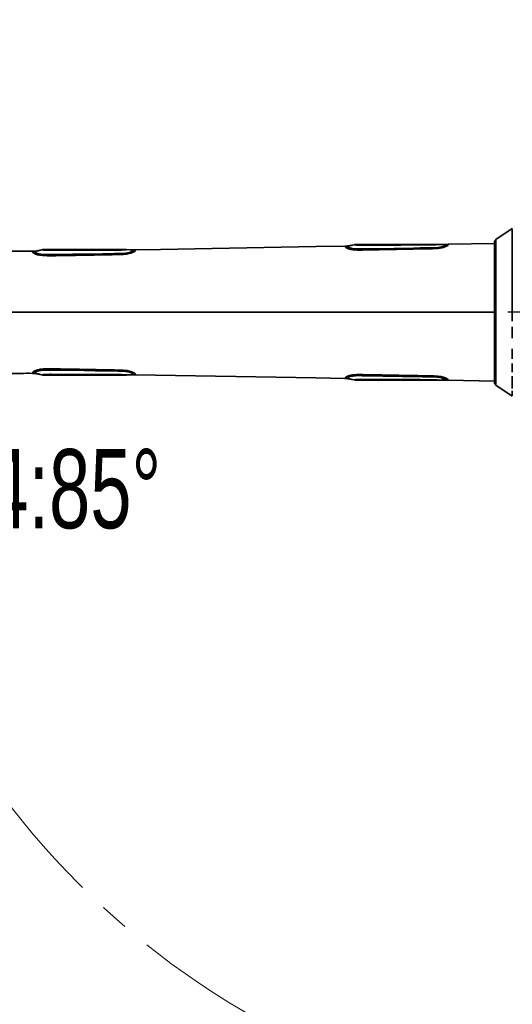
# Model space of a CAD drawing. Header units: millimetres. Extents: x 0 to 840, y 0 to 594.
# Tile 5 of 28: x 132 to 175, y 311 to 398. Entities that reach past the tile are written whole.
import ezdxf

# ---------------------------------------------------------------- set-up
doc = ezdxf.new("R2010")
doc.units = ezdxf.units.MM
doc.linetypes.add('CENTERX2', pattern=[20.32, 12.7, -2.54, 2.54, -2.54])
doc.layers.get('0').update_dxf_attribs({"lineweight": 18})
doc.layers.add('中心线层', color=6, linetype='CENTERX2', lineweight=25)
doc.layers.add('标注层', color=150, linetype='Continuous', lineweight=18)
doc.styles.add('SLDTEXTSTYLE1', font='txt', dxfattribs={"width": 0.7})
doc.dimstyles.new('SLDDIMSTYLE1', dxfattribs={"dimtxt": 7, "dimasz": 4, "dimexe": 0, "dimexo": 0.0625, "dimgap": 1.75, "dimtad": 0, "dimtih": 1, "dimtoh": 1, "dimdec": 0, "dimlfac": 10, "dimzin": 12, "dimdsep": 46, "dimtxsty": 'SLDTEXTSTYLE1', "dimcen": 0, "dimdle": 8, "dimadec": 0, "dimazin": 3, "dimtfac": 1, "dimtdec": 3, "dimtofl": 0, "dimtmove": 0, "dimatfit": 3, "dimfxl": 1, "dimfrac": 2, "dimtolj": 1, "dimarcsym": 0})

# ---------------------------------------------------------------- blocks, each defined once
blk = doc.blocks.new('SW_CENTERMARKSYMBOL_3')
at = {"layer": '中心线层', "color": 0}
blk.add_line((-0.1, 0), (-71.65, 0), dxfattribs=at)
blk = doc.blocks.new('*X33')
at = {"layer": '标注层', "linetype": 'Continuous'}
blk.add_hatch(color=0, dxfattribs=at).paths.add_polyline_path([(136.339, 421.995), (133.944, 425.267), (133.012, 424.313)], flags=0)
at = {"layer": '标注层', "color": 0, "linetype": 'Continuous'}
for q in [(117.874, 434.391), (136.339, 421.995)]:
    blk.add_line((123.649, 434.391), q, dxfattribs=at)
at = {"layer": '标注层', "color": 0, "insert": (108.061, 434.391), "char_height": 7, "width": 35.75084, "attachment_point": 5, "style": 'SLDTEXTSTYLE1'}
blk.add_mtext('%%C1432', dxfattribs=at)

msp = doc.modelspace()

# ---------------------------------------------------------------- linework, layer by layer
at = {"color": 7, "linetype": 'Continuous', "lineweight": 35}
for p, q in [((175.151, 379.378), (173.71, 378.403)), ((161.177, 377.946), (160.577, 377.838)), ((161.377, 377.964), (161.377, 377.964)), ((168.475, 377.964), (161.927, 377.964)), ((168.475, 377.964), (168.475, 377.964)), ((169.275, 377.973), (168.675, 377.965)), ((169.275, 377.96), (169.272, 377.935)), ((169.275, 377.973), (169.275, 377.96)), ((173.578, 378.048), (169.475, 377.977)), ((169.475, 377.97), (169.475, 377.962)), ((173.578, 378.153), (173.578, 377.486)), ((132.763, 377.359), (132.763, 377.346)), ((132.763, 377.359), (132.763, 377.346)), ((132.963, 377.378), (133.563, 377.495)), ((133.763, 377.514), (133.763, 377.514)), ((134.313, 377.514), (140.31, 377.514)), ((140.31, 377.514), (140.31, 377.464)), ((140.86, 377.514), (140.86, 377.514)), ((141.06, 377.511), (141.66, 377.495)), ((141.86, 377.495), (141.86, 377.482)), ((160.577, 377.838), (160.577, 377.827)), ((173.578, 377.486), (173.578, 365.765)), ((133.563, 366.433), (132.963, 366.55)), ((133.563, 366.435), (133.564, 366.437)), ((133.763, 366.414), (133.763, 366.414)), ((140.31, 366.414), (134.313, 366.414)), ((140.31, 366.464), (140.31, 366.414)), ((140.86, 366.414), (140.86, 366.414)), ((141.66, 366.433), (141.658, 366.474)), ((141.852, 366.476), (141.859, 366.48)), ((160.577, 366.101), (160.577, 366.091)), ((161.177, 365.982), (160.577, 366.091)), ((161.377, 365.964), (161.377, 365.964)), ((168.475, 365.964), (168.475, 365.964)), ((168.489, 365.964), (168.49, 365.964)), ((169.275, 365.955), (168.675, 365.963)), ((168.675, 365.963), (168.675, 365.963)), ((169.275, 365.968), (169.275, 365.955)), ((169.475, 365.952), (173.578, 365.88)), ((173.71, 365.525), (175.151, 364.55))]:
    msp.add_line(p, q, dxfattribs=at)
at = {"color": 8, "linetype": 'Continuous', "lineweight": 35}
for p, q in [((141.059, 377.506), (141.045, 377.504)), ((160.577, 377.827), (160.579, 377.798)), ((141.705, 366.433), (141.66, 366.433)), ((160.578, 366.121), (160.577, 366.101)), ((169.275, 365.965), (169.274, 365.972)), ((169.475, 365.966), (169.475, 365.949))]:
    msp.add_line(p, q, dxfattribs=at)
for points in [[(175.151, 379.349), (175.151, 379.377), (175.151, 379.378)], [(175.151, 371.174), (175.151, 371.685), (175.151, 372.197), (175.151, 372.707), (175.151, 373.215), (175.151, 373.716), (175.151, 374.209), (175.151, 374.691), (175.151, 375.16), (175.151, 375.614), (175.151, 376.05), (175.151, 376.467), (175.151, 376.863), (175.151, 377.235), (175.151, 377.583), (175.151, 377.903), (175.151, 378.195), (175.151, 378.457), (175.151, 378.689), (175.151, 378.888), (175.151, 379.055), (175.151, 379.187), (175.151, 379.285)], [(169.272, 377.935), (169.271, 377.93), (169.233, 377.882), (169.116, 377.818), (168.9, 377.749), (168.605, 377.699), (168.095, 377.67), (167.555, 377.661), (167.004, 377.652), (166.452, 377.643), (164.719, 377.615), (163.287, 377.591), (161.863, 377.567), (161.524, 377.565), (161.193, 377.58), (160.904, 377.623), (160.704, 377.687), (160.606, 377.75), (160.578, 377.799), (160.577, 377.838)], [(173.71, 378.403), (173.71, 378.391), (173.71, 378.343), (173.71, 378.261), (173.71, 378.145), (173.71, 377.994), (173.71, 377.811), (173.71, 377.596), (173.71, 377.35), (173.71, 377.075), (173.71, 376.771), (173.71, 376.442), (173.71, 376.088), (173.71, 375.711), (173.71, 375.314), (173.71, 374.899), (173.71, 374.468), (173.71, 374.023), (173.71, 373.567), (173.71, 373.102), (173.71, 372.63), (173.71, 372.156), (173.71, 371.68), (173.71, 371.205), (173.71, 370.735), (173.71, 370.272), (173.71, 369.818), (173.71, 369.375), (173.71, 368.947), (173.71, 368.535), (173.71, 368.142), (173.71, 367.769), (173.71, 367.42), (173.71, 367.096), (173.71, 366.798), (173.71, 366.528), (173.71, 366.288), (173.71, 366.079), (173.71, 365.902), (173.71, 365.758), (173.71, 365.648), (173.71, 365.573), (173.71, 365.532), (173.71, 365.525)], [(139.582, 377.058), (139.493, 377.056), (139.323, 377.053), (139.07, 377.048), (138.735, 377.042), (138.45, 377.036), (138.328, 377.034), (138.207, 377.032), (138.089, 377.029), (137.973, 377.027), (137.858, 377.025), (137.745, 377.023), (137.635, 377.021), (137.047, 377.009), (136.551, 377), (136.154, 376.993), (135.925, 376.989), (135.755, 376.986), (135.647, 376.984), (135.616, 376.984), (135.607, 376.983), (135.603, 376.983), (135.602, 376.983), (135.602, 376.983), (135.602, 376.983), (135.602, 376.983), (135.601, 376.983), (135.601, 376.983), (135.601, 376.983), (135.179, 376.977), (134.803, 376.971), (134.461, 376.967), (134.04, 376.964), (133.637, 376.982), (133.394, 377.015), (133.187, 377.061), (133.017, 377.119), (132.948, 377.149), (132.89, 377.181), (132.834, 377.219), (132.796, 377.254), (132.774, 377.286), (132.769, 377.297), (132.767, 377.303)], [(141.657, 377.451), (141.626, 377.401), (141.513, 377.329), (141.416, 377.29), (141.292, 377.252), (140.984, 377.196), (140.498, 377.166), (139.99, 377.157), (139.469, 377.148), (138.948, 377.139), (137.312, 377.111), (136.321, 377.095), (135.329, 377.08), (134.35, 377.068), (133.997, 377.066), (133.649, 377.082), (133.337, 377.132), (133.211, 377.168), (133.113, 377.207), (132.998, 377.281), (132.965, 377.335), (132.963, 377.378)], [(141.858, 377.449), (141.854, 377.435), (141.841, 377.411), (141.819, 377.383), (141.784, 377.353), (141.703, 377.301), (141.591, 377.249), (141.443, 377.198), (141.266, 377.153), (141.073, 377.119), (140.855, 377.094), (140.772, 377.088), (140.684, 377.083), (140.601, 377.079), (140.52, 377.076), (140.432, 377.074), (140.385, 377.073), (140.323, 377.072), (140.237, 377.07), (140.127, 377.068), (139.993, 377.065), (139.788, 377.062), (139.685, 377.06), (139.634, 377.059), (139.608, 377.058), (139.595, 377.058), (139.589, 377.058), (139.585, 377.058), (139.584, 377.058), (139.583, 377.058), (139.583, 377.058), (139.582, 377.058), (139.582, 377.058), (139.582, 377.058), (139.582, 377.058), (139.582, 377.058), (139.582, 377.058)], [(175.151, 369.675), (175.151, 370.167), (175.151, 370.668)], [(175.151, 367.839), (175.151, 368.274), (175.151, 368.726)], [(132.966, 366.595), (132.998, 366.647), (133.113, 366.721), (133.211, 366.76), (133.337, 366.796), (133.649, 366.846), (134.138, 366.862), (134.634, 366.857), (135.155, 366.851), (135.676, 366.843), (137.312, 366.817), (138.304, 366.8), (139.296, 366.783), (140.287, 366.766), (140.639, 366.758), (140.984, 366.733), (141.292, 366.676), (141.416, 366.638), (141.513, 366.599), (141.626, 366.527), (141.658, 366.474), (141.66, 366.433)], [(175.151, 366.66), (175.151, 367.03), (175.151, 367.424)], [(175.151, 365.22), (175.151, 365.448), (175.151, 365.708), (175.151, 365.998), (175.151, 366.315)], [(175.151, 364.576), (175.151, 364.636), (175.151, 364.731), (175.151, 364.86), (175.151, 365.024)], [(175.151, 364.55), (175.151, 364.551)]]:
    msp.add_lwpolyline(points, dxfattribs=at)
at = {"color": 7, "linetype": 'Continuous', "lineweight": 35}
for points in [[(161.191, 377.942), (160.888, 377.862), (160.585, 377.783)], [(169.272, 377.937), (168.965, 377.949), (168.658, 377.961)], [(133.575, 377.491), (133.268, 377.412), (132.962, 377.333)], [(141.661, 377.451), (141.355, 377.479), (141.048, 377.506)], [(160.377, 377.818), (157.796, 377.773), (148.64, 377.613), (144.062, 377.533), (141.86, 377.495)], [(132.966, 366.595), (133.27, 366.516), (133.575, 366.437)], [(141.048, 366.422), (141.353, 366.449), (141.657, 366.476)], [(141.66, 366.433), (141.36, 366.425), (141.06, 366.417)], [(141.86, 366.434), (157.796, 366.155), (160.377, 366.11)], [(160.585, 366.145), (160.888, 366.066), (161.191, 365.987)], [(168.658, 365.968), (168.965, 365.98), (169.272, 365.992)]]:
    msp.add_lwpolyline(points, dxfattribs=at)
at = {"color": 7, "linetype": 'CENTERX2', "lineweight": 18}
msp.add_arc((187.559, 371.964), 71.6, 20, 340, dxfattribs=at)
at = {"color": 7, "linetype": 'Continuous', "lineweight": 35}
for centre, radius, start, end in [((173.878, 378.155), 0.3, 124.0772, 180), ((168.549, 361.21), 4.754, 88.48663, 90.68328), ((173.878, 365.773), 0.3, 180, 235.92281)]:
    msp.add_arc(centre, radius, start, end, dxfattribs=at)
for points, knots in [([(169.475, 377.962), (169.475, 377.95), (169.477, 377.927), (169.429, 377.859), (169.302, 377.787), (169.142, 377.727), (168.996, 377.686), (168.828, 377.651), (168.584, 377.616), (168.258, 377.593), (167.875, 377.587), (166.637, 377.563), (164.908, 377.531), (163.18, 377.499), (162.314, 377.483), (161.94, 377.476), (161.561, 377.469), (161.241, 377.482), (161.002, 377.511), (160.837, 377.541), (160.694, 377.579), (160.54, 377.633), (160.419, 377.703), (160.374, 377.768), (160.378, 377.807), (160.377, 377.823), (160.377, 377.812), (160.377, 377.806)], [0, 0, 0, 0, 0.301601, 0.602718, 0.903162, 1.053808, 1.204444, 1.355093, 1.50578, 1.806812, 2.105923, 2.389603, 4.660847, 6.091698, 6.372601, 6.65715, 6.952574, 7.247387, 7.396475, 7.54553, 7.694575, 7.843629, 8.14094, 8.438918, 8.737341, 9.035796, 9.335153, 9.335153, 9.335153, 9.335153]), ([(161.379, 377.964), (161.371, 377.964), (161.338, 377.964), (161.285, 377.959), (161.233, 377.952), (161.198, 377.946), (161.184, 377.943), (161.176, 377.942)], [0, 0, 0, 0, 0.0241723, 0.1012251, 0.1539523, 0.1792075, 0.2040684, 0.2040684, 0.2040684, 0.2040684]), ([(161.927, 377.908), (161.855, 377.908), (161.712, 377.908), (161.504, 377.913), (161.327, 377.92), (161.21, 377.927), (161.171, 377.936), (161.179, 377.945), (161.178, 377.946), (161.177, 377.946)], [0, 0, 0, 0, 0.0953161, 0.1904446, 0.2852504, 0.3801548, 0.5069369, 0.6341799, 0.7614289, 0.7614289, 0.7614289, 0.7614289]), ([(161.927, 377.964), (161.851, 377.964), (161.736, 377.964), (161.592, 377.964), (161.5, 377.964), (161.436, 377.964), (161.386, 377.964), (161.381, 377.964), (161.377, 377.964)], [0, 0, 0, 0, 0.1390638, 0.2092235, 0.2751421, 0.3392668, 0.4126537, 0.5502753, 0.5502753, 0.5502753, 0.5502753]), ([(168.675, 377.965), (168.676, 377.965), (168.678, 377.964), (168.669, 377.958), (168.608, 377.954), (168.511, 377.949), (168.385, 377.944), (168.188, 377.937), (167.918, 377.929), (167.585, 377.923), (167.236, 377.922), (166.928, 377.921), (166.744, 377.92), (166.653, 377.92), (166.614, 377.92), (166.565, 377.92), (166.487, 377.92), (166.369, 377.919), (166.212, 377.919), (166.016, 377.919), (165.657, 377.918), (165.149, 377.916), (164.505, 377.914), (163.86, 377.913), (163.216, 377.911), (162.571, 377.909), (162.141, 377.908), (161.927, 377.908)], [0, 0, 0, 0, 0.423583, 0.634884, 0.844507, 0.948579, 1.051604, 1.255501, 1.486062, 1.762501, 2.133005, 2.403103, 2.572546, 2.618903, 2.641235, 2.676202, 2.745384, 2.848781, 2.986388, 3.158235, 3.364345, 3.929282, 4.49397, 5.058684, 5.623691, 6.189257, 6.753378, 6.753378, 6.753378, 6.753378]), ([(161.927, 377.908), (161.927, 377.923), (161.927, 377.952), (161.927, 377.96), (161.927, 377.964)], [0, 0, 0, 0, 0.02838094, 0.05650623, 0.05650623, 0.05650623, 0.05650623]), ([(168.678, 377.964), (168.671, 377.964), (168.656, 377.964), (168.621, 377.964), (168.576, 377.964), (168.532, 377.964), (168.497, 377.964), (168.481, 377.964), (168.473, 377.964)], [0, 0, 0, 0, 0.0244703, 0.0495962, 0.1029852, 0.1565537, 0.1814614, 0.2053923, 0.2053923, 0.2053923, 0.2053923]), ([(169.475, 377.975), (169.441, 377.974), (169.375, 377.973), (169.308, 377.972), (169.275, 377.972)], [0, 0, 0, 0, 0.1000125, 0.2000282, 0.2000282, 0.2000282, 0.2000282]), ([(169.275, 377.96), (169.313, 377.96), (169.379, 377.96), (169.446, 377.961), (169.475, 377.962)], [0, 0, 0, 0, 0.1140657, 0.2000129, 0.2000129, 0.2000129, 0.2000129]), ([(132.763, 377.361), (132.408, 377.36), (131.501, 377.359), (130.025, 377.381), (128.332, 377.44), (126.636, 377.541), (125.513, 377.672), (124.958, 377.736)], [0, 0, 0, 0, 1.063532, 2.722671, 4.428769, 6.143724, 7.818978, 7.818978, 7.818978, 7.818978]), ([(132.963, 377.378), (132.93, 377.373), (132.863, 377.361), (132.796, 377.36), (132.763, 377.359)], [0, 0, 0, 0, 0.1006254, 0.2012238, 0.2012238, 0.2012238, 0.2012238]), ([(132.767, 377.303), (132.767, 377.305), (132.764, 377.312), (132.764, 377.319), (132.763, 377.325), (132.763, 377.328), (132.763, 377.331), (132.763, 377.334), (132.763, 377.339), (132.763, 377.343), (132.763, 377.346)], [0, 0, 0, 0, 0.00507332, 0.01501662, 0.01816013, 0.02180225, 0.02594266, 0.02783211, 0.03143678, 0.04379416, 0.04379416, 0.04379416, 0.04379416]), ([(132.899, 377.368), (132.872, 377.363), (132.818, 377.352), (132.784, 377.319), (132.766, 377.302)], [0, 0, 0, 0, 0.0748641, 0.1519714, 0.1519714, 0.1519714, 0.1519714]), ([(133.563, 377.495), (133.559, 377.494), (133.554, 377.492), (133.577, 377.486), (133.633, 377.482), (133.698, 377.478), (133.79, 377.471), (133.939, 377.46), (134.181, 377.444), (134.493, 377.45), (134.829, 377.45), (135.16, 377.451), (135.727, 377.452), (136.498, 377.454), (137.475, 377.457), (138.42, 377.46), (139.365, 377.463), (139.995, 377.464), (140.31, 377.464)], [0, 0, 0, 0, 0.455686, 0.683014, 0.796791, 0.910464, 1.024092, 1.137765, 1.364665, 1.666953, 1.956788, 2.246566, 2.536334, 3.44708, 4.275007, 5.102945, 5.930886, 6.758822, 6.758822, 6.758822, 6.758822]), ([(133.763, 377.514), (133.759, 377.514), (133.746, 377.514), (133.714, 377.513), (133.669, 377.509), (133.624, 377.503), (133.588, 377.497), (133.571, 377.493), (133.563, 377.492)], [0, 0, 0, 0, 0.0120567, 0.0372769, 0.0936293, 0.1509642, 0.1772105, 0.2015633, 0.2015633, 0.2015633, 0.2015633]), ([(133.564, 377.491), (133.563, 377.492), (133.562, 377.494), (133.563, 377.495), (133.563, 377.495)], [0, 0, 0, 0, 0.001083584, 0.003621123, 0.003621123, 0.003621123, 0.003621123]), ([(133.763, 377.514), (133.766, 377.514), (133.771, 377.514), (133.821, 377.514), (133.885, 377.514), (133.977, 377.514), (134.121, 377.514), (134.237, 377.514), (134.313, 377.514)], [0, 0, 0, 0, 0.1375636, 0.2109427, 0.2750197, 0.3390141, 0.41248, 0.5500432, 0.5500432, 0.5500432, 0.5500432]), ([(140.31, 377.514), (140.386, 377.514), (140.502, 377.514), (140.646, 377.514), (140.738, 377.514), (140.802, 377.514), (140.852, 377.514), (140.857, 377.514), (140.86, 377.514)], [0, 0, 0, 0, 0.1375683, 0.2109925, 0.2750235, 0.339066, 0.4124851, 0.5500486, 0.5500486, 0.5500486, 0.5500486]), ([(140.31, 377.464), (140.382, 377.465), (140.525, 377.468), (140.733, 377.481), (140.91, 377.493), (141.028, 377.5), (141.067, 377.506), (141.059, 377.511), (141.06, 377.511), (141.06, 377.511)], [0, 0, 0, 0, 0.0949037, 0.1896365, 0.2840467, 0.3785534, 0.5048, 0.6315078, 0.7582288, 0.7582288, 0.7582288, 0.7582288]), ([(141.06, 377.509), (141.052, 377.509), (141.018, 377.511), (140.961, 377.512), (140.908, 377.514), (140.872, 377.514), (140.856, 377.514), (140.848, 377.514)], [0, 0, 0, 0, 0.0250436, 0.1069159, 0.1619929, 0.1871852, 0.2117933, 0.2117933, 0.2117933, 0.2117933]), ([(141.66, 377.495), (141.67, 377.492), (141.68, 377.488), (141.657, 377.452), (141.657, 377.451)], [0, 0, 0, 0, 0.05097548, 0.0523305, 0.0523305, 0.0523305, 0.0523305]), ([(141.86, 377.495), (141.827, 377.494), (141.76, 377.493), (141.694, 377.495), (141.66, 377.495)], [0, 0, 0, 0, 0.1000083, 0.2000237, 0.2000237, 0.2000237, 0.2000237]), ([(141.859, 377.449), (141.835, 377.463), (141.79, 377.49), (141.728, 377.493), (141.699, 377.494)], [0, 0, 0, 0, 0.0924509, 0.1690547, 0.1690547, 0.1690547, 0.1690547]), ([(141.86, 377.482), (141.86, 377.477), (141.86, 377.469), (141.86, 377.457), (141.858, 377.45), (141.858, 377.449)], [0, 0, 0, 0, 0.01821628, 0.03029932, 0.03304336, 0.03304336, 0.03304336, 0.03304336]), ([(160.377, 377.806), (160.415, 377.808), (160.482, 377.811), (160.549, 377.822), (160.577, 377.827)], [0, 0, 0, 0, 0.1147736, 0.2013024, 0.2013024, 0.2013024, 0.2013024]), ([(160.577, 377.818), (160.562, 377.815), (160.526, 377.809), (160.478, 377.8), (160.429, 377.793), (160.393, 377.792), (160.377, 377.792)], [0, 0, 0, 0, 0.0434961, 0.1009995, 0.1584942, 0.2019886, 0.2019886, 0.2019886, 0.2019886]), ([(132.763, 366.569), (132.763, 366.571), (132.763, 366.574), (132.763, 366.594), (132.764, 366.624), (132.787, 366.669), (132.849, 366.725), (132.958, 366.787), (133.117, 366.85), (133.289, 366.895), (133.444, 366.923), (133.63, 366.948), (133.896, 366.965), (134.238, 366.965), (134.506, 366.961), (134.699, 366.958), (134.8, 366.957), (134.886, 366.956), (134.951, 366.955), (135.01, 366.954), (135.069, 366.953), (135.137, 366.952), (135.214, 366.951), (135.3, 366.95), (135.393, 366.948), (135.505, 366.946), (135.639, 366.944), (135.809, 366.941), (136.008, 366.938), (136.241, 366.934), (136.508, 366.929), (136.807, 366.923), (137.137, 366.917), (137.465, 366.911), (137.771, 366.905), (138.036, 366.9), (138.339, 366.894), (138.678, 366.887), (139.027, 366.881), (139.298, 366.876), (139.463, 366.873), (139.547, 366.871), (139.573, 366.871), (139.582, 366.87)], [0, 0, 0, 0, 0.246385, 0.434916, 0.652358, 0.869779, 1.095536, 1.304412, 1.521648, 1.738881, 1.846322, 1.956498, 2.235194, 2.514153, 2.808557, 2.902341, 2.996111, 3.060693, 3.117096, 3.158068, 3.206827, 3.263315, 3.327462, 3.399175, 3.478375, 3.557362, 3.678119, 3.814251, 3.979799, 4.173963, 4.395836, 4.644478, 4.918901, 5.218196, 5.461655, 5.681187, 5.877602, 6.218478, 6.524001, 6.748511, 6.893073, 6.935486, 6.958006, 6.958006, 6.958006, 6.958006]), ([(132.766, 366.627), (132.784, 366.609), (132.818, 366.576), (132.872, 366.565), (132.899, 366.56)], [0, 0, 0, 0, 0.0770835, 0.1519197, 0.1519197, 0.1519197, 0.1519197]), ([(132.963, 366.55), (132.953, 366.553), (132.942, 366.557), (132.966, 366.594), (132.966, 366.595)], [0, 0, 0, 0, 0.05227461, 0.05342687, 0.05342687, 0.05342687, 0.05342687]), ([(139.582, 366.87), (139.736, 366.867), (140.046, 366.861), (140.437, 366.856), (140.756, 366.843), (140.995, 366.822), (141.222, 366.787), (141.426, 366.739), (141.595, 366.681), (141.72, 366.621), (141.802, 366.565), (141.86, 366.501), (141.86, 366.446), (141.86, 366.438), (141.86, 366.434)], [0, 0, 0, 0, 0.289607, 0.586562, 0.739247, 0.891828, 1.044314, 1.196735, 1.349136, 1.501579, 1.654091, 1.80668, 2.111836, 2.417196, 2.417196, 2.417196, 2.417196]), ([(124.958, 366.192), (125.513, 366.256), (126.636, 366.387), (128.332, 366.488), (130.025, 366.547), (131.501, 366.569), (132.408, 366.568), (132.763, 366.567)], [0, 0, 0, 0, 1.675254, 3.390209, 5.096309, 6.755449, 7.818978, 7.818978, 7.818978, 7.818978]), ([(132.963, 366.55), (132.93, 366.555), (132.863, 366.567), (132.796, 366.568), (132.763, 366.569)], [0, 0, 0, 0, 0.1006254, 0.2012237, 0.2012237, 0.2012237, 0.2012237]), ([(140.31, 366.464), (139.995, 366.465), (139.365, 366.465), (138.42, 366.468), (137.475, 366.471), (136.215, 366.476), (135.191, 366.474), (134.399, 366.48), (134.15, 366.482), (133.939, 366.468), (133.79, 366.457), (133.698, 366.45), (133.633, 366.446), (133.577, 366.442), (133.554, 366.436), (133.559, 366.435), (133.563, 366.433)], [0, 0, 0, 0, 0.82793, 1.655865, 2.483798, 3.311719, 4.967526, 5.174365, 5.394169, 5.621068, 5.73474, 5.848368, 5.96204, 6.075816, 6.303142, 6.758825, 6.758825, 6.758825, 6.758825]), ([(133.563, 366.437), (133.571, 366.435), (133.607, 366.428), (133.661, 366.42), (133.714, 366.416), (133.75, 366.414), (133.767, 366.414), (133.775, 366.414)], [0, 0, 0, 0, 0.0243964, 0.1078341, 0.1642875, 0.1895529, 0.2135075, 0.2135075, 0.2135075, 0.2135075]), ([(134.313, 366.414), (134.237, 366.414), (134.121, 366.414), (133.977, 366.414), (133.885, 366.414), (133.821, 366.414), (133.771, 366.414), (133.766, 366.414), (133.763, 366.414)], [0, 0, 0, 0, 0.1375711, 0.2109727, 0.2750323, 0.3390502, 0.4124843, 0.5500535, 0.5500535, 0.5500535, 0.5500535]), ([(140.86, 366.414), (140.857, 366.414), (140.852, 366.414), (140.802, 366.414), (140.738, 366.414), (140.646, 366.414), (140.502, 366.414), (140.386, 366.414), (140.31, 366.414)], [0, 0, 0, 0, 0.1375668, 0.2109239, 0.2750271, 0.3389968, 0.4124833, 0.5500516, 0.5500516, 0.5500516, 0.5500516]), ([(140.848, 366.414), (140.856, 366.414), (140.89, 366.414), (140.946, 366.415), (140.999, 366.417), (141.036, 366.418), (141.052, 366.419), (141.06, 366.419)], [0, 0, 0, 0, 0.0246131, 0.1045119, 0.1605218, 0.1867444, 0.2117932, 0.2117932, 0.2117932, 0.2117932]), ([(141.06, 366.417), (141.06, 366.417), (141.061, 366.417), (141.06, 366.419), (141.06, 366.42)], [0, 0, 0, 0, 0.00233891, 0.00306115, 0.00306115, 0.00306115, 0.00306115]), ([(141.705, 366.435), (141.732, 366.436), (141.776, 366.437), (141.808, 366.454), (141.82, 366.461)], [0, 0, 0, 0, 0.0722277, 0.1195135, 0.1195135, 0.1195135, 0.1195135]), ([(141.86, 366.434), (141.827, 366.434), (141.775, 366.435), (141.724, 366.434), (141.705, 366.433)], [0, 0, 0, 0, 0.1000085, 0.1548077, 0.1548077, 0.1548077, 0.1548077]), ([(160.377, 366.111), (160.377, 366.111), (160.377, 366.107), (160.376, 366.115), (160.378, 366.134), (160.379, 366.139)], [0, 0, 0, 0, 0.00114094, 0.02211149, 0.02983877, 0.02983877, 0.02983877, 0.02983877]), ([(160.377, 366.137), (160.393, 366.136), (160.429, 366.135), (160.478, 366.128), (160.526, 366.12), (160.562, 366.113), (160.577, 366.11)], [0, 0, 0, 0, 0.0434944, 0.1009893, 0.1584924, 0.2019883, 0.2019883, 0.2019883, 0.2019883]), ([(160.377, 366.122), (160.415, 366.12), (160.482, 366.117), (160.549, 366.106), (160.577, 366.101)], [0, 0, 0, 0, 0.1147761, 0.2013025, 0.2013025, 0.2013025, 0.2013025]), ([(160.578, 366.118), (160.577, 366.12), (160.574, 366.124), (160.585, 366.141), (160.589, 366.148)], [0, 0, 0, 0, 0.01994278, 0.03269196, 0.03269196, 0.03269196, 0.03269196]), ([(161.177, 365.982), (161.178, 365.983), (161.179, 365.983), (161.171, 365.992), (161.21, 366.001), (161.327, 366.009), (161.504, 366.015), (161.712, 366.02), (161.855, 366.02), (161.927, 366.021)], [0, 0, 0, 0, 0.1272487, 0.2544914, 0.3812733, 0.4761774, 0.5709831, 0.6661165, 0.7614276, 0.7614276, 0.7614276, 0.7614276]), ([(161.177, 365.986), (161.185, 365.985), (161.215, 365.979), (161.27, 365.971), (161.321, 365.966), (161.356, 365.964), (161.371, 365.964), (161.379, 365.964)], [0, 0, 0, 0, 0.0247435, 0.102067, 0.1543636, 0.178953, 0.2030014, 0.2030014, 0.2030014, 0.2030014]), ([(161.377, 365.964), (161.381, 365.964), (161.386, 365.964), (161.436, 365.964), (161.5, 365.964), (161.592, 365.964), (161.736, 365.964), (161.851, 365.964), (161.927, 365.964)], [0, 0, 0, 0, 0.1376212, 0.2110362, 0.2751401, 0.3405473, 0.4116176, 0.5502753, 0.5502753, 0.5502753, 0.5502753]), ([(161.927, 365.964), (161.927, 365.969), (161.927, 365.977), (161.927, 366.007), (161.927, 366.021)], [0, 0, 0, 0, 0.03174829, 0.05650588, 0.05650588, 0.05650588, 0.05650588]), ([(161.927, 365.964), (163.095, 365.964), (164.342, 365.964), (165.664, 365.964), (165.886, 365.964), (166.091, 365.964), (166.278, 365.964), (166.448, 365.964), (166.599, 365.964), (166.758, 365.964), (166.913, 365.964), (167.05, 365.964), (167.131, 365.964), (167.168, 365.964), (167.177, 365.964), (167.18, 365.964), (167.222, 365.964), (167.306, 365.964), (167.431, 365.964), (167.563, 365.964), (167.692, 365.964), (167.82, 365.964), (167.933, 365.964), (168.043, 365.964), (168.142, 365.964), (168.236, 365.964), (168.321, 365.964), (168.388, 365.964), (168.432, 365.964), (168.458, 365.964), (168.472, 365.964), (168.474, 365.964), (168.475, 365.964)], [0, 0, 0, 0, 3.322304, 3.550246, 3.761366, 3.955679, 4.133184, 4.293873, 4.43774, 4.5648, 4.746698, 4.877113, 4.956027, 4.976177, 4.981427, 4.983243, 4.983451, 5.10212, 5.220785, 5.339453, 5.478482, 5.589121, 5.70223, 5.801426, 5.900411, 5.988004, 6.081104, 6.174102, 6.261214, 6.360523, 6.448936, 6.547173, 6.547173, 6.547173, 6.547173]), ([(168.665, 365.968), (168.669, 365.967), (168.685, 365.964), (168.679, 365.963), (168.675, 365.963)], [0, 0, 0, 0, 0.0042705, 0.01998775, 0.01998775, 0.01998775, 0.01998775]), ([(169.275, 365.968), (169.313, 365.968), (169.379, 365.968), (169.446, 365.967), (169.475, 365.966)], [0, 0, 0, 0, 0.1140657, 0.2000129, 0.2000129, 0.2000129, 0.2000129]), ([(169.275, 365.956), (169.308, 365.956), (169.375, 365.955), (169.441, 365.954), (169.475, 365.953)], [0, 0, 0, 0, 0.1000157, 0.2000282, 0.2000282, 0.2000282, 0.2000282])]:
    msp.add_open_spline(points, degree=3, knots=knots, dxfattribs=at)
at = {"color": 8, "linetype": 'Continuous', "lineweight": 35}
for points, knots in [([(161.179, 377.938), (161.18, 377.936), (161.185, 377.931), (161.244, 377.924), (161.344, 377.919), (161.473, 377.915), (161.632, 377.91), (161.781, 377.908), (161.858, 377.907), (161.927, 377.908), (162.01, 377.908), (162.46, 377.909), (162.879, 377.91), (163.261, 377.911)], [0, 0, 0, 0, 0.157471, 0.377068, 0.481077, 0.574619, 0.790063, 0.88631, 0.943999, 0.978796, 1.056534, 1.146697, 2.0848, 2.0848, 2.0848, 2.0848]), ([(169.475, 377.977), (169.475, 377.977), (169.428, 377.977), (169.451, 377.973), (169.475, 377.97)], [0, 0, 0, 0, 0.00000113, 0.05287446, 0.05287446, 0.05287446, 0.05287446]), ([(140.849, 377.489), (140.843, 377.488), (140.807, 377.486), (140.681, 377.478), (140.539, 377.467), (140.436, 377.467), (140.419, 377.467)], [0, 0, 0, 0, 0.0253798, 0.1449935, 0.3837377, 0.431027, 0.431027, 0.431027, 0.431027]), ([(124.958, 371.964), (125.521, 371.964), (126.661, 371.964), (128.382, 371.964), (130.097, 371.964), (131.768, 371.964), (133.366, 371.964), (135.967, 371.964), (138.061, 371.964), (139.705, 371.964), (139.879, 371.964), (140.189, 371.964), (140.743, 371.964), (141.733, 371.964), (143.501, 371.964), (146.657, 371.964), (152.293, 371.964), (161.514, 371.964), (169.05, 371.964), (173.578, 371.964)], [0, 0, 0, 0, 1.69934, 3.438764, 5.167794, 6.847094, 8.449305, 9.959541, 14.645263, 14.732524, 14.888345, 15.166604, 15.663479, 16.550763, 18.135212, 20.964565, 26.01699, 35.039166, 48.619998, 48.619998, 48.619998, 48.619998]), ([(138.976, 366.467), (139.312, 366.465), (139.726, 366.463), (140.224, 366.464), (140.474, 366.463), (140.682, 366.45), (140.811, 366.442), (140.851, 366.439), (140.861, 366.439)], [0, 0, 0, 0, 0.98463, 1.215616, 1.461062, 1.71442, 1.841356, 1.885287, 1.885287, 1.885287, 1.885287]), ([(141.06, 366.42), (141.061, 366.42), (141.063, 366.423), (141.028, 366.428), (140.91, 366.435), (140.733, 366.447), (140.525, 366.46), (140.382, 366.463), (140.31, 366.464)], [0, 0, 0, 0, 0.1114915, 0.2722189, 0.3925354, 0.5127288, 0.6333329, 0.7541547, 0.7541547, 0.7541547, 0.7541547]), ([(160.379, 366.139), (160.379, 366.147), (160.378, 366.166), (160.419, 366.226), (160.54, 366.295), (160.694, 366.35), (160.837, 366.387), (161.002, 366.417), (161.242, 366.447), (161.689, 366.463), (162.319, 366.443), (163.065, 366.432), (163.804, 366.417), (165.055, 366.394), (166.18, 366.373), (167.177, 366.355), (167.534, 366.348), (167.899, 366.341), (168.271, 366.335), (168.588, 366.312), (168.828, 366.277), (168.996, 366.242), (169.142, 366.201), (169.302, 366.142), (169.429, 366.069), (169.477, 366.001), (169.475, 365.978), (169.475, 365.966)], [0, 0, 0, 0, 0.203012, 0.52403, 0.844327, 1.004904, 1.165471, 1.32605, 1.486664, 1.807467, 2.438173, 3.049632, 3.661334, 4.273101, 6.157154, 6.453216, 6.749296, 7.044989, 7.358174, 7.672131, 7.834468, 7.996768, 8.159046, 8.321339, 8.64501, 8.969406, 9.294324, 9.294324, 9.294324, 9.294324]), ([(160.589, 366.148), (160.592, 366.157), (160.601, 366.182), (160.686, 366.242), (160.887, 366.309), (161.227, 366.36), (161.663, 366.367), (162.147, 366.355), (162.642, 366.348), (163.501, 366.333), (165.149, 366.307), (166.748, 366.28), (167.934, 366.26), (168.276, 366.255), (168.609, 366.234), (168.914, 366.183), (169.135, 366.109), (169.246, 366.043), (169.277, 365.994), (169.275, 365.977), (169.275, 365.968)], [0, 0, 0, 0, 0.181907, 0.471156, 0.759578, 1.048054, 1.45265, 1.863775, 2.292409, 2.72088, 4.067071, 6.514827, 6.819853, 7.106238, 7.392402, 7.677675, 7.96268, 8.24833, 8.534729, 8.821471, 8.821471, 8.821471, 8.821471]), ([(161.927, 366.021), (162.184, 366.02), (162.7, 366.019), (163.473, 366.016), (164.247, 366.014), (165.02, 366.012), (165.858, 366.01), (166.76, 366.007), (167.484, 366.008), (167.963, 365.998), (168.198, 365.99), (168.385, 365.984), (168.511, 365.979), (168.608, 365.975), (168.659, 365.971), (168.664, 365.969), (168.665, 365.968)], [0, 0, 0, 0, 0.73448, 1.470223, 2.205249, 2.940085, 3.675205, 4.594153, 5.512156, 5.73909, 5.962105, 6.183219, 6.294944, 6.407804, 6.635128, 6.739461, 6.739461, 6.739461, 6.739461])]:
    msp.add_open_spline(points, degree=3, knots=knots, dxfattribs=at)

# ---------------------------------------------------------------- block references
at = {"layer": '中心线层'}
msp.add_blockref('SW_CENTERMARKSYMBOL_3', (187.559, 371.964), dxfattribs=at)

# ---------------------------------------------------------------- texts
at = {"layer": '标注层', "color": 7, "insert": (125.475, 359.865), "char_height": 7, "width": 8.56464, "attachment_point": 1, "style": 'SLDTEXTSTYLE1'}
msp.add_mtext('J4:85%%D', dxfattribs=at)

# ---------------------------------------------------------------- dimensions: what is measured, and where the dimension line sits
at = {"layer": '标注层', "color": 7}
dim = msp.add_diameter_dim_2p(p1=(238.778, 321.933), p2=(136.339, 421.995), dimstyle='SLDDIMSTYLE1', override={"dimpost": '%%C<>', "dimsah": 1}, dxfattribs=at)
dim.commit()
dim.dimension.update_dxf_attribs({"geometry": '*X33', "text_midpoint": (123.649, 434.391), "dimtype": 163})

doc.saveas('drawing.dxf')
